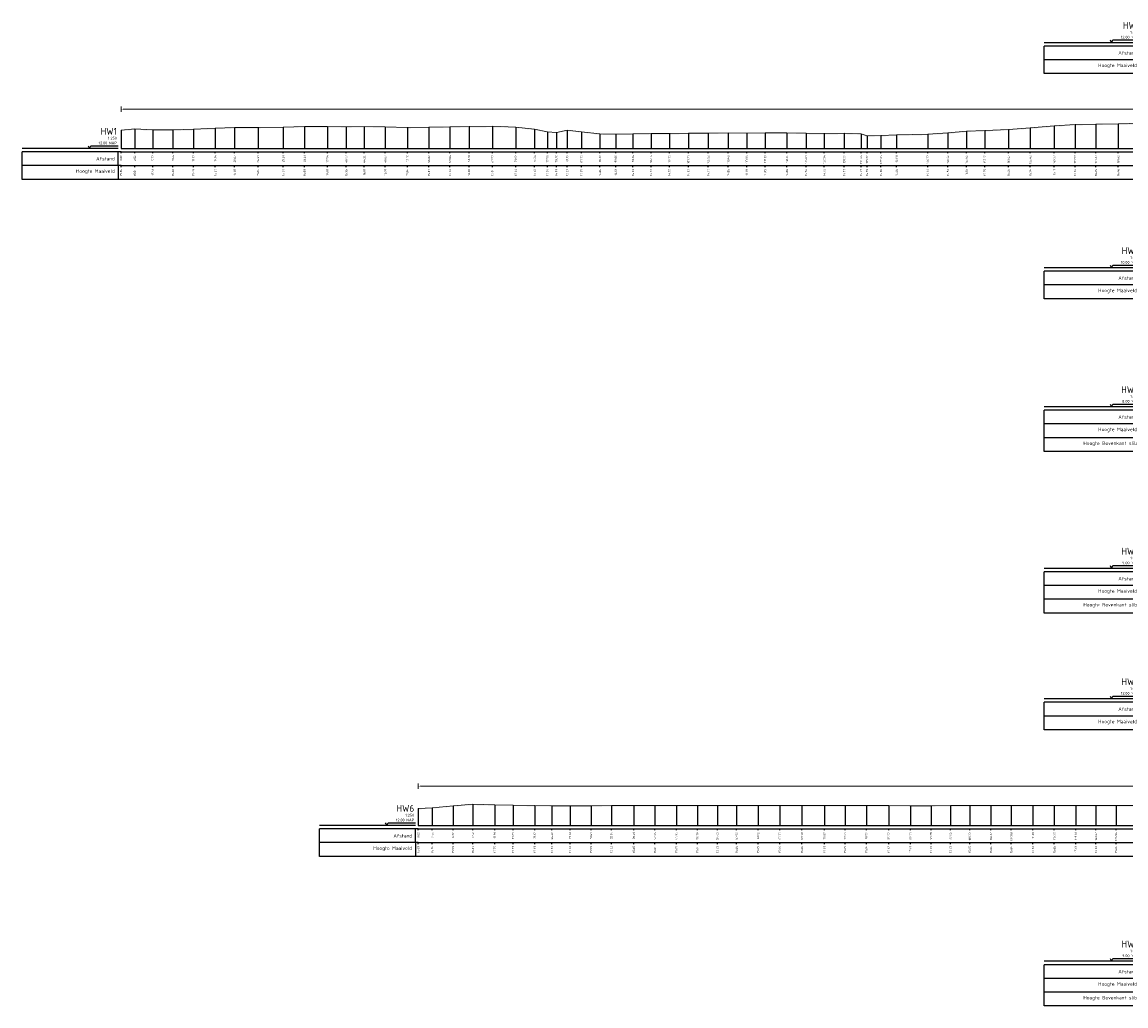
# Model space of a CAD drawing. Header units: metres. Extents: x 197882 to 206172, y 361908 to 364395.
# Tile 27 of 50: x 205580 to 205781, y 364210 to 364389. Entities that reach past the tile are written whole.
import ezdxf
from ezdxf.enums import TextEntityAlignment as Align

# ---------------------------------------------------------------- set-up
doc = ezdxf.new("R2010")
doc.units = ezdxf.units.M
doc.header["$PDMODE"] = 35
doc.header["$PDSIZE"] = 0.075
doc.layers.add('X-ME-AL-PROFIEL_HUIDIG MAAIVELD-GD', color=252, linetype='Continuous', lineweight=0)
doc.layers.add('X-XX-AL-DETAIL1-M', color=7, linetype='Continuous', lineweight=18)
doc.layers.add('X-ME-AL-PROFIELRASTER-S', color=7, linetype='Continuous')
doc.styles.add('NLCS-ISO-ANNOTATIEF-T18', font='NLCS-ISO.ttf', dxfattribs={"height": 1.8})
doc.styles.add('NLCS-ISO-ANNOTATIVE-T18', font='NLCS-ISO.ttf', dxfattribs={"height": 1.8})
doc.dimstyles.new('NLCS-ANNOTATIEF-T18-PIJL_L2_H0', dxfattribs={"dimtxt": 2.5, "dimasz": 1.8, "dimexe": 2, "dimexo": 2, "dimgap": 0.7, "dimtad": 1, "dimzin": 0, "dimdsep": 46, "dimtxsty": 'NLCS-ISO-ANNOTATIEF-T18', "dimcen": 0, "dimdle": 2, "dimclrd": 256, "dimclre": 256, "dimclrt": 10, "dimaunit": 2, "dimadec": 0, "dimazin": 0, "dimtfac": 1, "dimtdec": 3, "dimtofl": 0, "dimtmove": 0, "dimatfit": 3, "dimfxl": 2, "dimfxlon": 1, "dimtfillclr": 256, "dimtolj": 1, "dimtzin": 0, "dimlwd": -1, "dimlwe": -1, "dimarcsym": 0})

# ---------------------------------------------------------------- blocks, each defined once
blk = doc.blocks.new('SAL-PROFIELRASTER-D')
at = {"color": 0, "linetype": 'ByBlock', "lineweight": -2, "flags": 128}
for points in [[(-2, 0), (-72, 0)], [(-24, 2), (-23, 0), (-22, 2), (-2, 2)], [(-72, -12.5), (-72, -2.5)], [(0, -2.5), (-72, -2.5)], [(-2, -12.5), (-2, -2.5)], [(0, -12.5), (-72, -12.5)]]:
    blk.add_lwpolyline(points, dxfattribs=at)
at = {"color": 0, "linetype": 'ByBlock', "lineweight": -2, "style": 'NLCS-ISO-ANNOTATIVE-T18'}
blk.add_text('NAP', height=2, dxfattribs=at).set_placement((-3, 3), align=Align.RIGHT)
blk.add_text('Afstand', height=2.5, dxfattribs=at).set_placement((-4.5, -7.5), align=Align.MIDDLE_RIGHT)
for tag, height, p in [('PROFIELNR', 5, (-3, 10)), ('SCHAAL', 2, (-3, 6.5)), ('NAP', 2, (-9.94, 3))]:
    blk.add_attdef(tag, text='', height=height, dxfattribs=at).set_placement(p, align=Align.RIGHT)
blk = doc.blocks.new('SAL-PROFIELRASTER_BALK_EIND1-D')
at = {"color": 0, "linetype": 'ByBlock', "lineweight": -2, "flags": 128}
for points in [[(0, 0), (1, 0)], [(0, -2.5), (1, -2.5)], [(0, -12.5), (1, -12.5)]]:
    blk.add_lwpolyline(points, dxfattribs=at)
blk = doc.blocks.new('SAL-PROFIELRASTER_BALK-D')
at = {"color": 0, "linetype": 'ByBlock', "lineweight": -2}
for p, q in [((-72, -12.5), (-72, -2.5)), ((-2, -2.5), (-2, -12.5)), ((0, -12.5), (-72, -12.5))]:
    blk.add_line(p, q, dxfattribs=at)
at = {"color": 0, "linetype": 'ByBlock', "lineweight": -2, "style": 'NLCS-ISO-ANNOTATIVE-T18'}
for tag, height, p in [('TITEL1', 2.5, (-4.5, -6.5)), ('TITEL2', 1.5, (-4.5, -9.5))]:
    blk.add_attdef(tag, text='', height=height, dxfattribs=at).set_placement(p, align=Align.MIDDLE_RIGHT)
blk = doc.blocks.new('SAL-PROFIELRASTER_BALK_EIND2-D')
at = {"color": 0, "linetype": 'ByBlock', "lineweight": -2}
blk.add_line((1, -12.5), (0, -12.5), dxfattribs=at)
blk = doc.blocks.new('SAL-PROFIELRASTER_BALK_DATA-D')
at = {"color": 0, "linetype": 'ByBlock', "lineweight": -2}
blk.add_lwpolyline([(0, -3.5), (0, -2.5)], dxfattribs=at)
at = {"color": 0, "linetype": 'ByBlock', "lineweight": -2, "style": 'NLCS-ISO-ANNOTATIVE-T18'}
blk.add_attdef('GETAL', text='', height=1.5, rotation=90, dxfattribs=at).set_placement((0.75, -5), align=Align.RIGHT)
blk = doc.blocks.new('SAL-PROFIELRASTER_AANHAAL-D')
at = {"color": 9, "linetype": 'ByBlock', "lineweight": -2, "flags": 128}
blk.add_lwpolyline([(0, 1), (0, 0)], dxfattribs=at)
blk = doc.blocks.new('*D15')
at = {"layer": 'Defpoints', "color": 0, "transparency": 16777216}
for p in [(205597.9, 364373.1), (205597.9, 364365.94), (205985.25, 364365.94)]:
    blk.add_point(p, dxfattribs=at)
at = {"layer": 'X-XX-AL-DETAIL1-M', "transparency": 16777216}
for p, q in [((205597.9, 364372.6), (205597.9, 364373.6)), ((205985.25, 364372.6), (205985.25, 364373.6)), ((205984.8, 364373.1), (205598.35, 364373.1))]:
    blk.add_line(p, q, dxfattribs=at)
for points in [[(205598.35, 364373.17), (205598.35, 364373.02), (205597.9, 364373.1)], [(205984.8, 364373.17), (205984.8, 364373.02), (205985.25, 364373.1)]]:
    blk.add_solid(points, dxfattribs=at)
at = {"layer": 'X-XX-AL-DETAIL1-M', "color": 10, "transparency": 16777216, "insert": (205883.68, 364373.5), "char_height": 0.45, "attachment_point": 5, "style": 'NLCS-ISO-ANNOTATIEF-T18'}
blk.add_mtext('\\A1;Gras', dxfattribs=at)
blk = doc.blocks.new('*D109')
at = {"layer": 'Defpoints', "color": 0, "transparency": 16777216}
for p in [(205651.98, 364249.88), (205651.98, 364242.72), (205926.82, 364242.72)]:
    blk.add_point(p, dxfattribs=at)
at = {"layer": 'X-XX-AL-DETAIL1-M', "transparency": 16777216}
for p, q in [((205651.98, 364249.38), (205651.98, 364250.38)), ((205926.37, 364249.88), (205652.43, 364249.88)), ((205926.82, 364249.38), (205926.82, 364250.38))]:
    blk.add_line(p, q, dxfattribs=at)
for points in [[(205652.43, 364249.96), (205652.43, 364249.81), (205651.98, 364249.88)], [(205926.37, 364249.96), (205926.37, 364249.81), (205926.82, 364249.88)]]:
    blk.add_solid(points, dxfattribs=at)
at = {"layer": 'X-XX-AL-DETAIL1-M', "color": 10, "transparency": 16777216, "insert": (205851.41, 364250.28), "char_height": 0.45, "attachment_point": 5, "style": 'NLCS-ISO-ANNOTATIEF-T18'}
blk.add_mtext('\\A1;Gras', dxfattribs=at)

msp = doc.modelspace()

# ---------------------------------------------------------------- hatches: boundary and pattern name
at = {"layer": 'X-ME-AL-PROFIEL_HUIDIG MAAIVELD-GD'}
h = msp.add_hatch(dxfattribs=at)
h.set_pattern_fill('AGR-MAAIVELD', color=256, scale=0.05, pattern_type=2)
h.set_pattern_definition([(45, (-185.95992, 4.1999), (-0.25000007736, 0.25000007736), []), (45, (-185.99564, 4.23563), (0, 0.50000015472), [0.3535535, -0.3535535]), (45, (-186.03135, 4.27134), (0, 0.50000015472), [0.3535535, -0.3535535]), (45, (-186.06757, 4.30756), (0, 0.50000015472), [0.3535535, -0.3535535]), (45, (-186.10278, 4.34277), (0, 0.50000015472), [0.3535535, -0.3535535]), (45, (-186.1385, 4.3785), (0, 0.50000015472), [0.3535535, -0.3535535]), (45, (-186.1742, 4.4142), (0, 0.50000015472), [0.3535535, -0.3535535]), (315, (-185.95992, 4.1999), (0.25000007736, 0.25000007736), []), (315, (-185.9242, 4.23563), (0.50000015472, -1e-16), [0.3535535, -0.3535535]), (315, (-185.8885, 4.27134), (0.50000015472, -1e-16), [0.3535535, -0.3535535]), (315, (-185.85228, 4.30756), (0.50000015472, -1e-16), [0.3535535, -0.3535535]), (315, (-185.81707, 4.34277), (0.50000015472, -1e-16), [0.3535535, -0.3535535]), (315, (-185.78135, 4.3785), (0.50000015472, -1e-16), [0.3535535, -0.3535535]), (315, (-185.74564, 4.4142), (0.50000015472, -1e-16), [0.3535535, -0.3535535])])
h.paths.add_polyline_path([(205985.248, 364368.988), (205985.248, 364368.838), (205982.809, 364368.876), (205981.286, 364368.794), (205978.485, 364368.9), (205975.697, 364368.995), (205972.982, 364369.155), (205970.195, 364369.289), (205967.402, 364369.459), (205964.47, 364369.626), (205961.46, 364369.796), (205958.616, 364369.923), (205955.774, 364370.181), (205952.258, 364370.384), (205948.731, 364370.536), (205945.032, 364370.558), (205942.101, 364370.587), (205938.866, 364370.498), (205935.723, 364370.478), (205932.585, 364370.454), (205928.631, 364370.515), (205924.907, 364370.538), (205920.733, 364370.48), (205917.147, 364370.464), (205913.209, 364370.449), (205909.482, 364370.341), (205905.747, 364370.23), (205901.89, 364370.129), (205898.142, 364370.091), (205894.73, 364370.051), (205891.279, 364370.037), (205887.898, 364369.976), (205884.98, 364369.909), (205881.492, 364369.949), (205878.3, 364369.94), (205875.208, 364369.936), (205871.261, 364369.939), (205867.928, 364369.873), (205864.846, 364369.845), (205861.786, 364369.834), (205858.365, 364369.858), (205855.105, 364369.837), (205851.999, 364369.822), (205849.538, 364369.751), (205846.575, 364369.741), (205843.255, 364369.722), (205840.379, 364369.754), (205837.013, 364369.788), (205833.961, 364369.868), (205830.825, 364369.883), (205827.816, 364369.941), (205824.653, 364369.99), (205821.796, 364370.061), (205818.696, 364370.139), (205814.614, 364370.252), (205811.293, 364370.346), (205808.074, 364370.342), (205804.159, 364370.366), (205800.667, 364370.387), (205797.575, 364370.281), (205793.679, 364370.303), (205790.178, 364370.376), (205787.006, 364370.322), (205783.308, 364370.367), (205779.323, 364370.253), (205775.271, 364370.236), (205771.473, 364370.148), (205767.67, 364369.904), (205763.324, 364369.533), (205759.368, 364369.251), (205755.018, 364369.037), (205751.72, 364368.944), (205748.323, 364368.614), (205744.673, 364368.387), (205739.004, 364368.241), (205736.136, 364368.152), (205733.622, 364368.075), (205732.542, 364368.459), (205729.456, 364368.557), (205725.838, 364368.509), (205722.53, 364368.549), (205719.047, 364368.652), (205715.082, 364368.635), (205711.736, 364368.602), (205708.382, 364368.642), (205704.731, 364368.564), (205701.126, 364368.589), (205697.657, 364368.49), (205694.339, 364368.489), (205691.036, 364368.424), (205687.896, 364368.401), (205685.033, 364368.426), (205681.656, 364368.844), (205679.061, 364369.117), (205677.097, 364368.719), (205675.475, 364368.846), (205673.139, 364369.292), (205669.728, 364369.689), (205665.47, 364369.825), (205661.206, 364369.792), (205657.74, 364369.713), (205653.919, 364369.657), (205649.995, 364369.63), (205645.972, 364369.7), (205642.16, 364369.795), (205638.87, 364369.739), (205635.443, 364369.798), (205631.307, 364369.781), (205627.406, 364369.693), (205622.834, 364369.628), (205618.57, 364369.598), (205615.042, 364369.457), (205611.073, 364369.278), (205607.344, 364369.165), (205603.673, 364369.201), (205600.416, 364369.334), (205597.899, 364369.132), (205597.899, 364369.282), (205600.416, 364369.484), (205603.673, 364369.351), (205607.344, 364369.315), (205611.073, 364369.428), (205615.042, 364369.607), (205618.57, 364369.748), (205622.834, 364369.778), (205627.406, 364369.843), (205631.307, 364369.931), (205635.443, 364369.948), (205638.87, 364369.889), (205642.16, 364369.945), (205645.972, 364369.85), (205649.995, 364369.78), (205653.919, 364369.807), (205657.74, 364369.863), (205661.206, 364369.942), (205665.47, 364369.975), (205669.728, 364369.839), (205673.139, 364369.442), (205675.475, 364368.996), (205677.097, 364368.869), (205679.061, 364369.267), (205681.656, 364368.994), (205685.033, 364368.576), (205687.896, 364368.551), (205691.036, 364368.574), (205694.339, 364368.639), (205697.657, 364368.64), (205701.126, 364368.739), (205704.731, 364368.714), (205708.382, 364368.792), (205711.736, 364368.752), (205715.082, 364368.785), (205719.047, 364368.802), (205722.53, 364368.699), (205725.838, 364368.659), (205729.456, 364368.707), (205732.542, 364368.609), (205733.622, 364368.225), (205736.136, 364368.302), (205739.004, 364368.391), (205744.673, 364368.537), (205748.323, 364368.764), (205751.72, 364369.094), (205755.018, 364369.187), (205759.368, 364369.401), (205763.324, 364369.683), (205767.67, 364370.054), (205771.473, 364370.298), (205775.271, 364370.386), (205779.323, 364370.403), (205783.308, 364370.517), (205787.006, 364370.472), (205790.178, 364370.526), (205793.679, 364370.453), (205797.575, 364370.431), (205800.667, 364370.537), (205804.159, 364370.516), (205808.074, 364370.492), (205811.293, 364370.496), (205814.614, 364370.402), (205818.696, 364370.289), (205821.796, 364370.211), (205824.653, 364370.14), (205827.816, 364370.091), (205830.825, 364370.033), (205833.961, 364370.018), (205837.013, 364369.938), (205840.379, 364369.904), (205843.255, 364369.872), (205846.575, 364369.891), (205849.538, 364369.901), (205851.999, 364369.972), (205855.105, 364369.987), (205858.365, 364370.008), (205861.786, 364369.984), (205864.846, 364369.995), (205867.928, 364370.023), (205871.261, 364370.089), (205875.208, 364370.086), (205878.3, 364370.09), (205881.492, 364370.099), (205884.98, 364370.059), (205887.898, 364370.126), (205891.279, 364370.187), (205894.73, 364370.201), (205898.142, 364370.241), (205901.89, 364370.279), (205905.747, 364370.38), (205909.482, 364370.491), (205913.209, 364370.599), (205917.147, 364370.614), (205920.733, 364370.63), (205924.907, 364370.688), (205928.631, 364370.665), (205932.585, 364370.604), (205935.723, 364370.628), (205938.866, 364370.648), (205942.101, 364370.737), (205945.032, 364370.708), (205948.731, 364370.686), (205952.258, 364370.534), (205955.774, 364370.331), (205958.616, 364370.073), (205961.46, 364369.946), (205964.47, 364369.776), (205967.402, 364369.609), (205970.195, 364369.439), (205972.982, 364369.305), (205975.697, 364369.145), (205978.485, 364369.05), (205981.286, 364368.944), (205982.809, 364369.026)])
h = msp.add_hatch(dxfattribs=at)
h.set_pattern_fill('AGR-MAAIVELD', color=256, scale=0.05, pattern_type=2)
h.set_pattern_definition([(45, (-135.8225, 65.68668), (-0.25000007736, 0.25000007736), []), (45, (-135.85823, 65.7224), (0, 0.50000015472), [0.3535535, -0.3535535]), (45, (-135.89394, 65.7581), (0, 0.50000015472), [0.3535535, -0.3535535]), (45, (-135.93015, 65.79432), (0, 0.50000015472), [0.3535535, -0.3535535]), (45, (-135.96537, 65.82954), (0, 0.50000015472), [0.3535535, -0.3535535]), (45, (-136.0011, 65.86525), (0, 0.50000015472), [0.3535535, -0.3535535]), (45, (-136.0368, 65.90097), (0, 0.50000015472), [0.3535535, -0.3535535]), (315, (-135.8225, 65.68668), (0.25000007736, 0.25000007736), []), (315, (-135.7868, 65.7224), (0.50000015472, -1e-16), [0.3535535, -0.3535535]), (315, (-135.7511, 65.7581), (0.50000015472, -1e-16), [0.3535535, -0.3535535]), (315, (-135.71487, 65.79432), (0.50000015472, -1e-16), [0.3535535, -0.3535535]), (315, (-135.67965, 65.82954), (0.50000015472, -1e-16), [0.3535535, -0.3535535]), (315, (-135.64394, 65.86525), (0.50000015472, -1e-16), [0.3535535, -0.3535535]), (315, (-135.60823, 65.90097), (0.50000015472, -1e-16), [0.3535535, -0.3535535])])
h.paths.add_polyline_path([(205926.819, 364245.227), (205926.819, 364245.077), (205924.88, 364245.054), (205923.025, 364245.269), (205921.151, 364245.607), (205918.763, 364245.725), (205915.689, 364245.907), (205912.356, 364246.06), (205909.274, 364246.085), (205906.091, 364246.065), (205902.908, 364246.039), (205899.805, 364246.05), (205896.329, 364246.044), (205892.571, 364246.019), (205888.985, 364246.024), (205885.49, 364245.984), (205882.279, 364245.987), (205879.025, 364245.923), (205875.899, 364245.957), (205872.179, 364245.945), (205869.08, 364245.939), (205865.659, 364245.975), (205861.943, 364245.978), (205858.616, 364245.993), (205855.433, 364245.985), (205851.864, 364246.011), (205848.236, 364246.033), (205844.289, 364246.051), (205840.398, 364246.1), (205836.754, 364246.124), (205833.023, 364246.103), (205829.45, 364246.145), (205825.525, 364246.121), (205821.573, 364246.168), (205818.132, 364246.174), (205814.977, 364246.148), (205810.984, 364246.19), (205807.023, 364246.167), (205803.266, 364246.172), (205800.151, 364246.209), (205796.617, 364246.19), (205793.326, 364246.208), (205790.078, 364246.197), (205786.343, 364246.213), (205782.108, 364246.2), (205778.924, 364246.213), (205775.252, 364246.198), (205771.59, 364246.182), (205767.685, 364246.221), (205763.798, 364246.195), (205759.865, 364246.207), (205756.151, 364246.212), (205752.316, 364246.221), (205748.801, 364246.202), (205745.261, 364246.172), (205741.509, 364246.178), (205737.554, 364246.19), (205733.504, 364246.214), (205729.63, 364246.224), (205725.85, 364246.204), (205721.769, 364246.231), (205717.738, 364246.236), (205713.808, 364246.226), (205709.899, 364246.219), (205706.413, 364246.205), (205702.769, 364246.208), (205698.948, 364246.225), (205695.021, 364246.211), (205691.197, 364246.217), (205687.127, 364246.194), (205683.413, 364246.161), (205679.599, 364246.168), (205676.288, 364246.175), (205673.155, 364246.204), (205669.215, 364246.299), (205665.896, 364246.326), (205661.909, 364246.441), (205658.305, 364246.162), (205654.534, 364245.808), (205651.984, 364245.659), (205651.984, 364245.809), (205654.534, 364245.958), (205658.305, 364246.312), (205661.909, 364246.591), (205665.896, 364246.476), (205669.215, 364246.449), (205673.155, 364246.354), (205676.288, 364246.325), (205679.599, 364246.318), (205683.413, 364246.311), (205687.127, 364246.344), (205691.197, 364246.367), (205695.021, 364246.361), (205698.948, 364246.375), (205702.769, 364246.358), (205706.413, 364246.355), (205709.899, 364246.369), (205713.808, 364246.376), (205717.738, 364246.386), (205721.769, 364246.381), (205725.85, 364246.354), (205729.63, 364246.374), (205733.504, 364246.364), (205737.554, 364246.34), (205741.509, 364246.328), (205745.261, 364246.322), (205748.801, 364246.352), (205752.316, 364246.371), (205756.151, 364246.362), (205759.865, 364246.357), (205763.798, 364246.345), (205767.685, 364246.371), (205771.59, 364246.332), (205775.252, 364246.348), (205778.924, 364246.363), (205782.108, 364246.35), (205786.343, 364246.363), (205790.078, 364246.347), (205793.326, 364246.358), (205796.617, 364246.34), (205800.151, 364246.359), (205803.266, 364246.322), (205807.023, 364246.317), (205810.984, 364246.34), (205814.977, 364246.298), (205818.132, 364246.324), (205821.573, 364246.318), (205825.525, 364246.271), (205829.45, 364246.295), (205833.023, 364246.253), (205836.754, 364246.274), (205840.398, 364246.25), (205844.289, 364246.201), (205848.236, 364246.183), (205851.864, 364246.161), (205855.433, 364246.135), (205858.616, 364246.143), (205861.943, 364246.128), (205865.659, 364246.125), (205869.08, 364246.089), (205872.179, 364246.095), (205875.899, 364246.107), (205879.025, 364246.073), (205882.279, 364246.137), (205885.49, 364246.134), (205888.985, 364246.174), (205892.571, 364246.169), (205896.329, 364246.194), (205899.805, 364246.2), (205902.908, 364246.189), (205906.091, 364246.215), (205909.274, 364246.235), (205912.356, 364246.21), (205915.689, 364246.057), (205918.763, 364245.875), (205921.151, 364245.757), (205923.025, 364245.419), (205924.88, 364245.204)])

# ---------------------------------------------------------------- linework, layer by layer
for points in [[(205597.899, 364369.282), (205600.416, 364369.484), (205603.673, 364369.351), (205607.344, 364369.315), (205611.073, 364369.428), (205615.042, 364369.607), (205618.57, 364369.748), (205622.834, 364369.778), (205627.406, 364369.843), (205631.307, 364369.931), (205635.443, 364369.948), (205638.87, 364369.889), (205642.16, 364369.945), (205645.972, 364369.85), (205649.995, 364369.78), (205653.919, 364369.807), (205657.74, 364369.863), (205661.206, 364369.942), (205665.47, 364369.975), (205669.728, 364369.839), (205673.139, 364369.442), (205675.475, 364368.996), (205677.097, 364368.869), (205679.061, 364369.267), (205681.656, 364368.994), (205685.033, 364368.576), (205687.896, 364368.551), (205691.036, 364368.574), (205694.339, 364368.639), (205697.657, 364368.64), (205701.126, 364368.739), (205704.731, 364368.714), (205708.382, 364368.792), (205711.736, 364368.752), (205715.082, 364368.785), (205719.047, 364368.802), (205722.53, 364368.699), (205725.838, 364368.659), (205729.456, 364368.707), (205732.542, 364368.609), (205733.622, 364368.225), (205736.136, 364368.302), (205739.004, 364368.391), (205744.673, 364368.537), (205748.323, 364368.764), (205751.72, 364369.094), (205755.018, 364369.187), (205759.368, 364369.401), (205763.324, 364369.683), (205767.67, 364370.054), (205771.473, 364370.298), (205775.271, 364370.386), (205779.323, 364370.403), (205783.308, 364370.517)], [(205651.984, 364245.809), (205654.534, 364245.958), (205658.305, 364246.312), (205661.909, 364246.591), (205665.896, 364246.476), (205669.215, 364246.449), (205673.155, 364246.354), (205676.288, 364246.325), (205679.599, 364246.318), (205683.413, 364246.311), (205687.127, 364246.344), (205691.197, 364246.367), (205695.021, 364246.361), (205698.948, 364246.375), (205702.769, 364246.358), (205706.413, 364246.355), (205709.899, 364246.369), (205713.808, 364246.376), (205717.738, 364246.386), (205721.769, 364246.381), (205725.85, 364246.354), (205729.63, 364246.374), (205733.504, 364246.364), (205737.554, 364246.34), (205741.509, 364246.328), (205745.261, 364246.322), (205748.801, 364246.352), (205752.316, 364246.371), (205756.151, 364246.362), (205759.865, 364246.357), (205763.798, 364246.345), (205767.685, 364246.371), (205771.59, 364246.332), (205775.252, 364246.348), (205778.924, 364246.363), (205782.108, 364246.35)]]:
    msp.add_lwpolyline(points, dxfattribs=at)

# ---------------------------------------------------------------- block references
at = {"layer": 'X-ME-AL-PROFIELRASTER-S', "xscale": 0.25, "yscale": 0.25, "zscale": 0.25}
for name, p, values in [('SAL-PROFIELRASTER-D', (205783.859, 364385.194), {'PROFIELNR': 'HW1', 'SCHAAL': '1:250', 'NAP': '12.00'}), ('SAL-PROFIELRASTER_BALK-D', (205783.859, 364382.694), {'TITEL1': 'Hoogte Maaiveld'}), ('SAL-PROFIELRASTER-D', (205597.899, 364365.94), {'PROFIELNR': 'HW1', 'SCHAAL': '1:250', 'NAP': '12.00'}), ('SAL-PROFIELRASTER_BALK_DATA-D', (205597.899, 364365.94), {'GETAL': '0.00'}), ('SAL-PROFIELRASTER_BALK_DATA-D', (205600.416, 364365.94), {'GETAL': '2.52'}), ('SAL-PROFIELRASTER_BALK_DATA-D', (205603.673, 364365.94), {'GETAL': '5.77'}), ('SAL-PROFIELRASTER_BALK_DATA-D', (205607.344, 364365.94), {'GETAL': '9.44'}), ('SAL-PROFIELRASTER_BALK_DATA-D', (205611.073, 364365.94), {'GETAL': '13.17'}), ('SAL-PROFIELRASTER_BALK_DATA-D', (205615.042, 364365.94), {'GETAL': '17.14'}), ('SAL-PROFIELRASTER_BALK_DATA-D', (205618.57, 364365.94), {'GETAL': '20.67'}), ('SAL-PROFIELRASTER_BALK_DATA-D', (205622.834, 364365.94), {'GETAL': '24.93'}), ('SAL-PROFIELRASTER_BALK_DATA-D', (205627.406, 364365.94), {'GETAL': '29.51'}), ('SAL-PROFIELRASTER_BALK_DATA-D', (205631.307, 364365.94), {'GETAL': '33.41'}), ('SAL-PROFIELRASTER_BALK_DATA-D', (205635.443, 364365.94), {'GETAL': '37.54'}), ('SAL-PROFIELRASTER_BALK_DATA-D', (205638.87, 364365.94), {'GETAL': '40.97'}), ('SAL-PROFIELRASTER_BALK_DATA-D', (205642.16, 364365.94), {'GETAL': '44.26'}), ('SAL-PROFIELRASTER_BALK_DATA-D', (205645.972, 364365.94), {'GETAL': '48.07'}), ('SAL-PROFIELRASTER_BALK_DATA-D', (205649.995, 364365.94), {'GETAL': '52.10'}), ('SAL-PROFIELRASTER_BALK_DATA-D', (205653.919, 364365.94), {'GETAL': '56.02'}), ('SAL-PROFIELRASTER_BALK_DATA-D', (205657.74, 364365.94), {'GETAL': '59.84'}), ('SAL-PROFIELRASTER_BALK_DATA-D', (205661.206, 364365.94), {'GETAL': '63.31'}), ('SAL-PROFIELRASTER_BALK_DATA-D', (205665.47, 364365.94), {'GETAL': '67.57'}), ('SAL-PROFIELRASTER_BALK_DATA-D', (205669.728, 364365.94), {'GETAL': '71.83'}), ('SAL-PROFIELRASTER_BALK_DATA-D', (205673.139, 364365.94), {'GETAL': '75.24'}), ('SAL-PROFIELRASTER_BALK_DATA-D', (205675.475, 364365.94), {'GETAL': '77.58'}), ('SAL-PROFIELRASTER_BALK_DATA-D', (205677.097, 364365.94), {'GETAL': '79.20'}), ('SAL-PROFIELRASTER_BALK_DATA-D', (205679.061, 364365.94), {'GETAL': '81.16'}), ('SAL-PROFIELRASTER_BALK_DATA-D', (205681.656, 364365.94), {'GETAL': '83.76'}), ('SAL-PROFIELRASTER_BALK_DATA-D', (205685.033, 364365.94), {'GETAL': '87.13'}), ('SAL-PROFIELRASTER_BALK_DATA-D', (205687.896, 364365.94), {'GETAL': '90.00'}), ('SAL-PROFIELRASTER_BALK_DATA-D', (205691.036, 364365.94), {'GETAL': '93.14'}), ('SAL-PROFIELRASTER_BALK_DATA-D', (205694.339, 364365.94), {'GETAL': '96.44'}), ('SAL-PROFIELRASTER_BALK_DATA-D', (205697.657, 364365.94), {'GETAL': '99.76'}), ('SAL-PROFIELRASTER_BALK_DATA-D', (205701.126, 364365.94), {'GETAL': '103.23'}), ('SAL-PROFIELRASTER_BALK_DATA-D', (205704.731, 364365.94), {'GETAL': '106.83'}), ('SAL-PROFIELRASTER_BALK_DATA-D', (205708.382, 364365.94), {'GETAL': '110.48'}), ('SAL-PROFIELRASTER_BALK_DATA-D', (205711.736, 364365.94), {'GETAL': '113.84'}), ('SAL-PROFIELRASTER_BALK_DATA-D', (205715.082, 364365.94), {'GETAL': '117.18'}), ('SAL-PROFIELRASTER_BALK_DATA-D', (205719.047, 364365.94), {'GETAL': '121.15'}), ('SAL-PROFIELRASTER_BALK_DATA-D', (205722.53, 364365.94), {'GETAL': '124.63'}), ('SAL-PROFIELRASTER_BALK_DATA-D', (205725.838, 364365.94), {'GETAL': '127.94'}), ('SAL-PROFIELRASTER_BALK_DATA-D', (205729.456, 364365.94), {'GETAL': '131.56'}), ('SAL-PROFIELRASTER_BALK_DATA-D', (205732.542, 364365.94), {'GETAL': '134.64'}), ('SAL-PROFIELRASTER_BALK_DATA-D', (205733.622, 364365.94), {'GETAL': '135.72'}), ('SAL-PROFIELRASTER_BALK_DATA-D', (205736.136, 364365.94), {'GETAL': '138.24'}), ('SAL-PROFIELRASTER_BALK_DATA-D', (205739.004, 364365.94), {'GETAL': '141.11'}), ('SAL-PROFIELRASTER_BALK_DATA-D', (205744.673, 364365.94), {'GETAL': '146.77'}), ('SAL-PROFIELRASTER_BALK_DATA-D', (205748.323, 364365.94), {'GETAL': '150.42'}), ('SAL-PROFIELRASTER_BALK_DATA-D', (205751.72, 364365.94), {'GETAL': '153.82'}), ('SAL-PROFIELRASTER_BALK_DATA-D', (205755.018, 364365.94), {'GETAL': '157.12'}), ('SAL-PROFIELRASTER_BALK_DATA-D', (205759.368, 364365.94), {'GETAL': '161.47'}), ('SAL-PROFIELRASTER_BALK_DATA-D', (205763.324, 364365.94), {'GETAL': '165.43'}), ('SAL-PROFIELRASTER_BALK_DATA-D', (205767.67, 364365.94), {'GETAL': '169.77'}), ('SAL-PROFIELRASTER_BALK_DATA-D', (205771.473, 364365.94), {'GETAL': '173.57'}), ('SAL-PROFIELRASTER_BALK_DATA-D', (205775.271, 364365.94), {'GETAL': '177.37'}), ('SAL-PROFIELRASTER_BALK_DATA-D', (205779.323, 364365.94), {'GETAL': '181.42'}), ('SAL-PROFIELRASTER_BALK-D', (205597.899, 364363.44), {'TITEL1': 'Hoogte Maaiveld'}), ('SAL-PROFIELRASTER_BALK_DATA-D', (205597.899, 364363.44), {'GETAL': '15.34'}), ('SAL-PROFIELRASTER_BALK_DATA-D', (205600.416, 364363.44), {'GETAL': '15.54'}), ('SAL-PROFIELRASTER_BALK_DATA-D', (205603.673, 364363.44), {'GETAL': '15.41'}), ('SAL-PROFIELRASTER_BALK_DATA-D', (205607.344, 364363.44), {'GETAL': '15.38'}), ('SAL-PROFIELRASTER_BALK_DATA-D', (205611.073, 364363.44), {'GETAL': '15.49'}), ('SAL-PROFIELRASTER_BALK_DATA-D', (205615.042, 364363.44), {'GETAL': '15.67'}), ('SAL-PROFIELRASTER_BALK_DATA-D', (205618.57, 364363.44), {'GETAL': '15.81'}), ('SAL-PROFIELRASTER_BALK_DATA-D', (205622.834, 364363.44), {'GETAL': '15.84'}), ('SAL-PROFIELRASTER_BALK_DATA-D', (205627.406, 364363.44), {'GETAL': '15.90'}), ('SAL-PROFIELRASTER_BALK_DATA-D', (205631.307, 364363.44), {'GETAL': '15.99'}), ('SAL-PROFIELRASTER_BALK_DATA-D', (205635.443, 364363.44), {'GETAL': '16.01'}), ('SAL-PROFIELRASTER_BALK_DATA-D', (205638.87, 364363.44), {'GETAL': '15.95'}), ('SAL-PROFIELRASTER_BALK_DATA-D', (205642.16, 364363.44), {'GETAL': '16.01'}), ('SAL-PROFIELRASTER_BALK_DATA-D', (205645.972, 364363.44), {'GETAL': '15.91'}), ('SAL-PROFIELRASTER_BALK_DATA-D', (205649.995, 364363.44), {'GETAL': '15.84'}), ('SAL-PROFIELRASTER_BALK_DATA-D', (205653.919, 364363.44), {'GETAL': '15.87'}), ('SAL-PROFIELRASTER_BALK_DATA-D', (205657.74, 364363.44), {'GETAL': '15.92'}), ('SAL-PROFIELRASTER_BALK_DATA-D', (205661.206, 364363.44), {'GETAL': '16.00'}), ('SAL-PROFIELRASTER_BALK_DATA-D', (205665.47, 364363.44), {'GETAL': '16.04'}), ('SAL-PROFIELRASTER_BALK_DATA-D', (205669.728, 364363.44), {'GETAL': '15.90'}), ('SAL-PROFIELRASTER_BALK_DATA-D', (205673.139, 364363.44), {'GETAL': '15.50'}), ('SAL-PROFIELRASTER_BALK_DATA-D', (205675.475, 364363.44), {'GETAL': '15.06'}), ('SAL-PROFIELRASTER_BALK_DATA-D', (205677.097, 364363.44), {'GETAL': '14.93'}), ('SAL-PROFIELRASTER_BALK_DATA-D', (205679.061, 364363.44), {'GETAL': '15.33'}), ('SAL-PROFIELRASTER_BALK_DATA-D', (205681.656, 364363.44), {'GETAL': '15.05'}), ('SAL-PROFIELRASTER_BALK_DATA-D', (205685.033, 364363.44), {'GETAL': '14.64'}), ('SAL-PROFIELRASTER_BALK_DATA-D', (205687.896, 364363.44), {'GETAL': '14.61'}), ('SAL-PROFIELRASTER_BALK_DATA-D', (205691.036, 364363.44), {'GETAL': '14.63'}), ('SAL-PROFIELRASTER_BALK_DATA-D', (205694.339, 364363.44), {'GETAL': '14.70'}), ('SAL-PROFIELRASTER_BALK_DATA-D', (205697.657, 364363.44), {'GETAL': '14.70'}), ('SAL-PROFIELRASTER_BALK_DATA-D', (205701.126, 364363.44), {'GETAL': '14.80'}), ('SAL-PROFIELRASTER_BALK_DATA-D', (205704.731, 364363.44), {'GETAL': '14.77'}), ('SAL-PROFIELRASTER_BALK_DATA-D', (205708.382, 364363.44), {'GETAL': '14.85'}), ('SAL-PROFIELRASTER_BALK_DATA-D', (205711.736, 364363.44), {'GETAL': '14.81'}), ('SAL-PROFIELRASTER_BALK_DATA-D', (205715.082, 364363.44), {'GETAL': '14.85'}), ('SAL-PROFIELRASTER_BALK_DATA-D', (205719.047, 364363.44), {'GETAL': '14.86'}), ('SAL-PROFIELRASTER_BALK_DATA-D', (205722.53, 364363.44), {'GETAL': '14.76'}), ('SAL-PROFIELRASTER_BALK_DATA-D', (205725.838, 364363.44), {'GETAL': '14.72'}), ('SAL-PROFIELRASTER_BALK_DATA-D', (205729.456, 364363.44), {'GETAL': '14.77'}), ('SAL-PROFIELRASTER_BALK_DATA-D', (205732.542, 364363.44), {'GETAL': '14.67'}), ('SAL-PROFIELRASTER_BALK_DATA-D', (205733.622, 364363.44), {'GETAL': '14.29'}), ('SAL-PROFIELRASTER_BALK_DATA-D', (205736.136, 364363.44), {'GETAL': '14.36'}), ('SAL-PROFIELRASTER_BALK_DATA-D', (205739.004, 364363.44), {'GETAL': '14.45'}), ('SAL-PROFIELRASTER_BALK_DATA-D', (205744.673, 364363.44), {'GETAL': '14.60'}), ('SAL-PROFIELRASTER_BALK_DATA-D', (205748.323, 364363.44), {'GETAL': '14.82'}), ('SAL-PROFIELRASTER_BALK_DATA-D', (205751.72, 364363.44), {'GETAL': '15.15'}), ('SAL-PROFIELRASTER_BALK_DATA-D', (205755.018, 364363.44), {'GETAL': '15.25'}), ('SAL-PROFIELRASTER_BALK_DATA-D', (205759.368, 364363.44), {'GETAL': '15.46'}), ('SAL-PROFIELRASTER_BALK_DATA-D', (205763.324, 364363.44), {'GETAL': '15.74'}), ('SAL-PROFIELRASTER_BALK_DATA-D', (205767.67, 364363.44), {'GETAL': '16.11'}), ('SAL-PROFIELRASTER_BALK_DATA-D', (205771.473, 364363.44), {'GETAL': '16.36'}), ('SAL-PROFIELRASTER_BALK_DATA-D', (205775.271, 364363.44), {'GETAL': '16.45'}), ('SAL-PROFIELRASTER_BALK_DATA-D', (205779.323, 364363.44), {'GETAL': '16.46'}), ('SAL-PROFIELRASTER-D', (205783.859, 364344.219), {'PROFIELNR': 'HW2', 'SCHAAL': '1:250', 'NAP': '10.00'}), ('SAL-PROFIELRASTER_BALK-D', (205783.859, 364341.719), {'TITEL1': 'Hoogte Maaiveld'}), ('SAL-PROFIELRASTER-D', (205783.859, 364318.925), {'PROFIELNR': 'HW4', 'SCHAAL': '1:250', 'NAP': '8.00'}), ('SAL-PROFIELRASTER_BALK-D', (205783.859, 364316.425), {'TITEL1': 'Hoogte Maaiveld'}), ('SAL-PROFIELRASTER_BALK-D', (205783.859, 364313.925), {'TITEL1': 'Hoogte Bovenkant slib'}), ('SAL-PROFIELRASTER-D', (205783.859, 364289.516), {'PROFIELNR': 'HW5', 'SCHAAL': '1:250', 'NAP': '9.00'}), ('SAL-PROFIELRASTER_BALK-D', (205783.859, 364287.016), {'TITEL1': 'Hoogte Maaiveld'}), ('SAL-PROFIELRASTER_BALK-D', (205783.859, 364284.516), {'TITEL1': 'Hoogte Bovenkant slib'}), ('SAL-PROFIELRASTER-D', (205783.859, 364265.773), {'PROFIELNR': 'HW6', 'SCHAAL': '1:250', 'NAP': '12.00'}), ('SAL-PROFIELRASTER_BALK-D', (205783.859, 364263.273), {'TITEL1': 'Hoogte Maaiveld'}), ('SAL-PROFIELRASTER-D', (205651.984, 364242.722), {'PROFIELNR': 'HW6', 'SCHAAL': '1:250', 'NAP': '12.00'}), ('SAL-PROFIELRASTER_BALK_DATA-D', (205651.984, 364242.722), {'GETAL': '0.00'}), ('SAL-PROFIELRASTER_BALK_DATA-D', (205654.534, 364242.722), {'GETAL': '2.55'}), ('SAL-PROFIELRASTER_BALK_DATA-D', (205658.305, 364242.722), {'GETAL': '6.32'}), ('SAL-PROFIELRASTER_BALK_DATA-D', (205661.909, 364242.722), {'GETAL': '9.92'}), ('SAL-PROFIELRASTER_BALK_DATA-D', (205665.896, 364242.722), {'GETAL': '13.91'}), ('SAL-PROFIELRASTER_BALK_DATA-D', (205669.215, 364242.722), {'GETAL': '17.23'}), ('SAL-PROFIELRASTER_BALK_DATA-D', (205673.155, 364242.722), {'GETAL': '21.17'}), ('SAL-PROFIELRASTER_BALK_DATA-D', (205676.288, 364242.722), {'GETAL': '24.30'}), ('SAL-PROFIELRASTER_BALK_DATA-D', (205679.599, 364242.722), {'GETAL': '27.61'}), ('SAL-PROFIELRASTER_BALK_DATA-D', (205683.413, 364242.722), {'GETAL': '31.43'}), ('SAL-PROFIELRASTER_BALK_DATA-D', (205687.127, 364242.722), {'GETAL': '35.14'}), ('SAL-PROFIELRASTER_BALK_DATA-D', (205691.197, 364242.722), {'GETAL': '39.21'}), ('SAL-PROFIELRASTER_BALK_DATA-D', (205695.021, 364242.722), {'GETAL': '43.04'}), ('SAL-PROFIELRASTER_BALK_DATA-D', (205698.948, 364242.722), {'GETAL': '46.96'}), ('SAL-PROFIELRASTER_BALK_DATA-D', (205702.769, 364242.722), {'GETAL': '50.79'}), ('SAL-PROFIELRASTER_BALK_DATA-D', (205706.413, 364242.722), {'GETAL': '54.43'}), ('SAL-PROFIELRASTER_BALK_DATA-D', (205709.899, 364242.722), {'GETAL': '57.92'}), ('SAL-PROFIELRASTER_BALK_DATA-D', (205713.808, 364242.722), {'GETAL': '61.82'}), ('SAL-PROFIELRASTER_BALK_DATA-D', (205717.738, 364242.722), {'GETAL': '65.75'}), ('SAL-PROFIELRASTER_BALK_DATA-D', (205721.769, 364242.722), {'GETAL': '69.78'}), ('SAL-PROFIELRASTER_BALK_DATA-D', (205725.85, 364242.722), {'GETAL': '73.87'}), ('SAL-PROFIELRASTER_BALK_DATA-D', (205729.63, 364242.722), {'GETAL': '77.65'}), ('SAL-PROFIELRASTER_BALK_DATA-D', (205733.504, 364242.722), {'GETAL': '81.52'}), ('SAL-PROFIELRASTER_BALK_DATA-D', (205737.554, 364242.722), {'GETAL': '85.57'}), ('SAL-PROFIELRASTER_BALK_DATA-D', (205741.509, 364242.722), {'GETAL': '89.53'}), ('SAL-PROFIELRASTER_BALK_DATA-D', (205745.261, 364242.722), {'GETAL': '93.28'}), ('SAL-PROFIELRASTER_BALK_DATA-D', (205748.801, 364242.722), {'GETAL': '96.82'}), ('SAL-PROFIELRASTER_BALK_DATA-D', (205752.316, 364242.722), {'GETAL': '100.33'}), ('SAL-PROFIELRASTER_BALK_DATA-D', (205756.151, 364242.722), {'GETAL': '104.17'}), ('SAL-PROFIELRASTER_BALK_DATA-D', (205759.865, 364242.722), {'GETAL': '107.88'}), ('SAL-PROFIELRASTER_BALK_DATA-D', (205763.798, 364242.722), {'GETAL': '111.81'}), ('SAL-PROFIELRASTER_BALK_DATA-D', (205767.685, 364242.722), {'GETAL': '115.70'}), ('SAL-PROFIELRASTER_BALK_DATA-D', (205771.59, 364242.722), {'GETAL': '119.61'}), ('SAL-PROFIELRASTER_BALK_DATA-D', (205775.252, 364242.722), {'GETAL': '123.27'}), ('SAL-PROFIELRASTER_BALK_DATA-D', (205778.924, 364242.722), {'GETAL': '126.94'}), ('SAL-PROFIELRASTER_BALK-D', (205651.984, 364240.222), {'TITEL1': 'Hoogte Maaiveld'}), ('SAL-PROFIELRASTER_BALK_DATA-D', (205651.984, 364240.222), {'GETAL': '15.09'}), ('SAL-PROFIELRASTER_BALK_DATA-D', (205654.534, 364240.222), {'GETAL': '15.24'}), ('SAL-PROFIELRASTER_BALK_DATA-D', (205658.305, 364240.222), {'GETAL': '15.59'}), ('SAL-PROFIELRASTER_BALK_DATA-D', (205661.909, 364240.222), {'GETAL': '15.87'}), ('SAL-PROFIELRASTER_BALK_DATA-D', (205665.896, 364240.222), {'GETAL': '15.75'}), ('SAL-PROFIELRASTER_BALK_DATA-D', (205669.215, 364240.222), {'GETAL': '15.73'}), ('SAL-PROFIELRASTER_BALK_DATA-D', (205673.155, 364240.222), {'GETAL': '15.63'}), ('SAL-PROFIELRASTER_BALK_DATA-D', (205676.288, 364240.222), {'GETAL': '15.60'}), ('SAL-PROFIELRASTER_BALK_DATA-D', (205679.599, 364240.222), {'GETAL': '15.60'}), ('SAL-PROFIELRASTER_BALK_DATA-D', (205683.413, 364240.222), {'GETAL': '15.59'}), ('SAL-PROFIELRASTER_BALK_DATA-D', (205687.127, 364240.222), {'GETAL': '15.62'}), ('SAL-PROFIELRASTER_BALK_DATA-D', (205691.197, 364240.222), {'GETAL': '15.65'}), ('SAL-PROFIELRASTER_BALK_DATA-D', (205695.021, 364240.222), {'GETAL': '15.64'}), ('SAL-PROFIELRASTER_BALK_DATA-D', (205698.948, 364240.222), {'GETAL': '15.65'}), ('SAL-PROFIELRASTER_BALK_DATA-D', (205702.769, 364240.222), {'GETAL': '15.64'}), ('SAL-PROFIELRASTER_BALK_DATA-D', (205706.413, 364240.222), {'GETAL': '15.63'}), ('SAL-PROFIELRASTER_BALK_DATA-D', (205709.899, 364240.222), {'GETAL': '15.65'}), ('SAL-PROFIELRASTER_BALK_DATA-D', (205713.808, 364240.222), {'GETAL': '15.65'}), ('SAL-PROFIELRASTER_BALK_DATA-D', (205717.738, 364240.222), {'GETAL': '15.66'}), ('SAL-PROFIELRASTER_BALK_DATA-D', (205721.769, 364240.222), {'GETAL': '15.66'}), ('SAL-PROFIELRASTER_BALK_DATA-D', (205725.85, 364240.222), {'GETAL': '15.63'}), ('SAL-PROFIELRASTER_BALK_DATA-D', (205729.63, 364240.222), {'GETAL': '15.65'}), ('SAL-PROFIELRASTER_BALK_DATA-D', (205733.504, 364240.222), {'GETAL': '15.64'}), ('SAL-PROFIELRASTER_BALK_DATA-D', (205737.554, 364240.222), {'GETAL': '15.62'}), ('SAL-PROFIELRASTER_BALK_DATA-D', (205741.509, 364240.222), {'GETAL': '15.61'}), ('SAL-PROFIELRASTER_BALK_DATA-D', (205745.261, 364240.222), {'GETAL': '15.60'}), ('SAL-PROFIELRASTER_BALK_DATA-D', (205748.801, 364240.222), {'GETAL': '15.63'}), ('SAL-PROFIELRASTER_BALK_DATA-D', (205752.316, 364240.222), {'GETAL': '15.65'}), ('SAL-PROFIELRASTER_BALK_DATA-D', (205756.151, 364240.222), {'GETAL': '15.64'}), ('SAL-PROFIELRASTER_BALK_DATA-D', (205759.865, 364240.222), {'GETAL': '15.64'}), ('SAL-PROFIELRASTER_BALK_DATA-D', (205763.798, 364240.222), {'GETAL': '15.62'}), ('SAL-PROFIELRASTER_BALK_DATA-D', (205767.685, 364240.222), {'GETAL': '15.65'}), ('SAL-PROFIELRASTER_BALK_DATA-D', (205771.59, 364240.222), {'GETAL': '15.61'}), ('SAL-PROFIELRASTER_BALK_DATA-D', (205775.252, 364240.222), {'GETAL': '15.63'}), ('SAL-PROFIELRASTER_BALK_DATA-D', (205778.924, 364240.222), {'GETAL': '15.64'}), ('SAL-PROFIELRASTER-D', (205783.859, 364218.007), {'PROFIELNR': 'HW7', 'SCHAAL': '1:250', 'NAP': '9.00'}), ('SAL-PROFIELRASTER_BALK-D', (205783.859, 364215.507), {'TITEL1': 'Hoogte Maaiveld'}), ('SAL-PROFIELRASTER_BALK-D', (205783.859, 364213.007), {'TITEL1': 'Hoogte Bovenkant slib'})]:
    msp.add_blockref(name, p, dxfattribs=at).add_auto_attribs(values)
at = {"layer": 'X-ME-AL-PROFIELRASTER-S'}
for p, yscale in [((205600.416, 364365.94), 3.544), ((205611.073, 364365.94), 3.488), ((205615.042, 364365.94), 3.667), ((205618.57, 364365.94), 3.808), ((205622.834, 364365.94), 3.837999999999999), ((205627.406, 364365.94), 3.903), ((205631.307, 364365.94), 3.991), ((205635.443, 364365.94), 4.007999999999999), ((205638.87, 364365.94), 3.949), ((205642.16, 364365.94), 4.004999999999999), ((205645.972, 364365.94), 3.91), ((205649.995, 364365.94), 3.84), ((205653.919, 364365.94), 3.867000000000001), ((205657.74, 364365.94), 3.923), ((205661.206, 364365.94), 4.001999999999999), ((205665.47, 364365.94), 4.035), ((205669.728, 364365.94), 3.898999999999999), ((205673.139, 364365.94), 3.502000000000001), ((205759.368, 364365.94), 3.461), ((205763.324, 364365.94), 3.743), ((205767.67, 364365.94), 4.114000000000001), ((205771.473, 364365.94), 4.358000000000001), ((205775.271, 364365.94), 4.446000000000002), ((205779.323, 364365.94), 4.463000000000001), ((205597.899, 364365.94), 3.342000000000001), ((205603.673, 364365.94), 3.411), ((205607.344, 364365.94), 3.375), ((205675.475, 364365.94), 3.055999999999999), ((205677.097, 364365.94), 2.929), ((205679.061, 364365.94), 3.327), ((205681.656, 364365.94), 3.054), ((205685.033, 364365.94), 2.635999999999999), ((205687.896, 364365.94), 2.611000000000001), ((205691.036, 364365.94), 2.634), ((205694.339, 364365.94), 2.699), ((205697.657, 364365.94), 2.699999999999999), ((205701.126, 364365.94), 2.798999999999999), ((205704.731, 364365.94), 2.773999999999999), ((205708.382, 364365.94), 2.852), ((205711.736, 364365.94), 2.811999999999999), ((205715.082, 364365.94), 2.845000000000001), ((205719.047, 364365.94), 2.862), ((205722.53, 364365.94), 2.759), ((205725.838, 364365.94), 2.718999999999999), ((205729.456, 364365.94), 2.766999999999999), ((205732.542, 364365.94), 2.669), ((205733.622, 364365.94), 2.285), ((205736.136, 364365.94), 2.362), ((205739.004, 364365.94), 2.451000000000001), ((205744.673, 364365.94), 2.597), ((205748.323, 364365.94), 2.824), ((205751.72, 364365.94), 3.154), ((205755.018, 364365.94), 3.247), ((205651.984, 364242.722), 3.087), ((205654.534, 364242.722), 3.236000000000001), ((205658.305, 364242.722), 3.59), ((205661.909, 364242.722), 3.869), ((205665.896, 364242.722), 3.754), ((205669.215, 364242.722), 3.727), ((205673.155, 364242.722), 3.632), ((205676.288, 364242.722), 3.603), ((205679.599, 364242.722), 3.596), ((205683.413, 364242.722), 3.589), ((205687.127, 364242.722), 3.622), ((205691.197, 364242.722), 3.645), ((205695.021, 364242.722), 3.638999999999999), ((205698.948, 364242.722), 3.653), ((205702.769, 364242.722), 3.635999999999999), ((205706.413, 364242.722), 3.632999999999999), ((205709.899, 364242.722), 3.647), ((205713.808, 364242.722), 3.654), ((205717.738, 364242.722), 3.664), ((205721.769, 364242.722), 3.659000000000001), ((205725.85, 364242.722), 3.632), ((205729.63, 364242.722), 3.651999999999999), ((205733.504, 364242.722), 3.641999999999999), ((205737.554, 364242.722), 3.618), ((205741.509, 364242.722), 3.606), ((205745.261, 364242.722), 3.6), ((205748.801, 364242.722), 3.630000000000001), ((205752.316, 364242.722), 3.648999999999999), ((205756.151, 364242.722), 3.640000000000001), ((205759.865, 364242.722), 3.635), ((205763.798, 364242.722), 3.622999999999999), ((205767.685, 364242.722), 3.648999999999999), ((205771.59, 364242.722), 3.609999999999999), ((205775.252, 364242.722), 3.625999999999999), ((205778.924, 364242.722), 3.641)]:
    msp.add_blockref('SAL-PROFIELRASTER_AANHAAL-D', p, dxfattribs=dict(at, yscale=yscale))
at = {"layer": 'X-ME-AL-PROFIELRASTER-S', "yscale": 0.25}
for name, p, xscale, zscale in [('SAL-PROFIELRASTER_BALK_EIND1-D', (205597.899, 364365.94), 387.9734933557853, 387.9734933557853), ('SAL-PROFIELRASTER_BALK_EIND2-D', (205597.899, 364363.44), 387.9734933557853, 387.9734933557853), ('SAL-PROFIELRASTER_BALK_EIND1-D', (205651.984, 364242.722), 275.4599491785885, 275.4599491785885), ('SAL-PROFIELRASTER_BALK_EIND2-D', (205651.984, 364240.222), 275.4599491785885, 275.4599491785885)]:
    msp.add_blockref(name, p, dxfattribs=dict(at, xscale=xscale, zscale=zscale))

# ---------------------------------------------------------------- dimensions: what is measured, and where the dimension line sits
at = {"layer": 'X-XX-AL-DETAIL1-M'}
for base, p1, p2, picture, middle in [((205597.899, 364373.098), (205985.248, 364365.94), (205597.899, 364365.94), '*D15', (205883.679, 364373.098)), ((205651.984, 364249.88), (205926.819, 364242.722), (205651.984, 364242.722), '*D109', (205851.406, 364249.88))]:
    dim = msp.add_linear_dim(base=base, p1=p1, p2=p2, text='Gras', dimstyle='NLCS-ANNOTATIEF-T18-PIJL_L2_H0', dxfattribs=at)
    dim.commit()
    dim.dimension.update_dxf_attribs({"geometry": picture, "text_midpoint": middle, "dimtype": 160})

doc.saveas('drawing.dxf')
